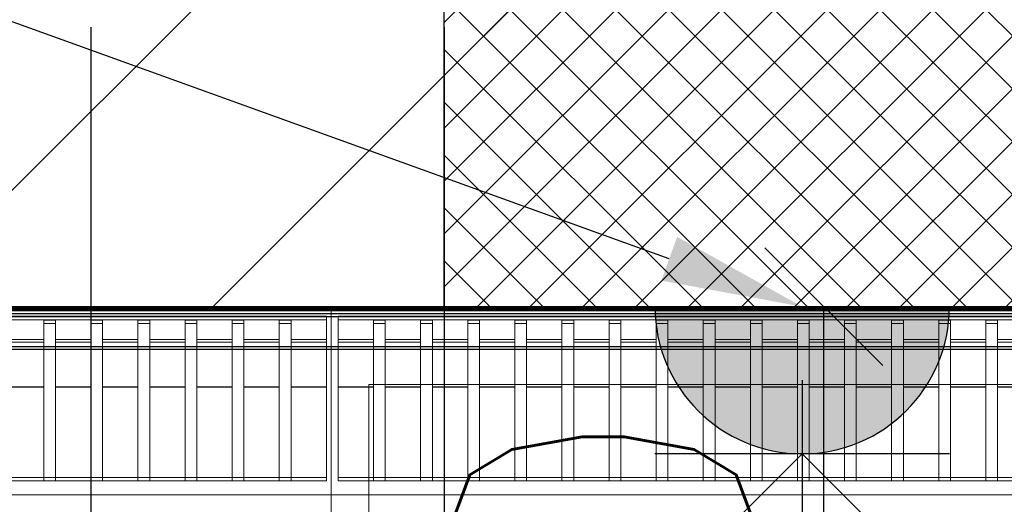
# Model space of a CAD drawing. Header units: millimetres. Extents: x -380244 to 257841, y -4400 to 11650.
# Tile 41 of 140: x 5270 to 5688, y 1496 to 1702. Entities that reach past the tile are written whole.
import ezdxf
from ezdxf import colors
from ezdxf.entities.mleader import LeaderData, LeaderLine
from ezdxf.math import Vec2, Vec3

# ---------------------------------------------------------------- set-up
doc = ezdxf.new("R2010")
doc.units = ezdxf.units.MM
for name, color, linetype in [('Equip2D', 250, 'Continuous'), ('EquipAnnot', 5, 'Continuous'), ('Обмер', 6, 'Continuous'), ('Привязки Вент', 102, 'Continuous'), ('Привязки Вода', 5, 'Continuous'), ('Привязки Электр', 1, 'Continuous'), ('Привязки Электр2', 1, 'Continuous')]:
    doc.layers.add(name, color=color, linetype=linetype)
doc.layers.add('Equip3D_hood', color=7, linetype='Continuous', transparency=0.5)
doc.styles.add('GOST прямой', font='isocpeur.ttf', dxfattribs={"height": 2.5})
doc.styles.add('Выноски', font='isocpeur.ttf', dxfattribs={"height": 2.5})
doc.styles.add('Для Розеток', font='isocpeur.ttf', dxfattribs={"width": 0.8, "height": 2.5})
doc.styles.add('Размеры', font='txt.shx', dxfattribs={"height": 2.5})
doc.dimstyles.new('Main', dxfattribs={"dimscale": 0, "dimtxt": 2.5, "dimasz": 1, "dimexe": 1.25, "dimexo": 0.625, "dimtad": 1, "dimdec": 1, "dimrnd": 0.5, "dimtxsty": 'Размеры', "dimblk": 'OBLIQUE', "dimcen": 2.5, "dimadec": 0, "dimazin": 0, "dimtfac": 1, "dimtdec": 1, "dimtmove": 1, "dimatfit": 2, "dimfxl": 1, "dimarcsym": 0})

# ---------------------------------------------------------------- blocks, each defined once
blk = doc.blocks.new('A$Cdcd7b8c4')
at = {"color": 0, "linetype": 'Continuous', "lineweight": 0}
for p, q in [((-122.28, 203.32), (277.72, 203.32)), ((277.72, 123.32), (277.72, 203.32)), ((-119.31, 199.32), (275.69, 199.32)), ((275.69, 197.78), (-119.31, 197.78)), ((155.69, 189.32), (155.69, 197.65)), ((155.69, 197.65), (160.69, 197.65)), ((160.69, 197.65), (160.69, 189.32)), ((175.69, 189.32), (175.69, 197.65)), ((175.69, 197.65), (180.69, 197.65)), ((180.69, 197.65), (180.69, 189.32)), ((195.69, 189.32), (195.69, 197.65)), ((195.69, 197.65), (200.69, 197.65)), ((200.69, 197.65), (200.69, 189.32)), ((215.69, 189.32), (215.69, 197.65)), ((215.69, 197.65), (220.69, 197.65)), ((220.69, 197.65), (220.69, 189.32)), ((235.69, 189.32), (235.69, 197.65)), ((235.69, 197.65), (240.69, 197.65)), ((240.69, 197.65), (240.69, 189.32)), ((255.69, 189.32), (255.69, 197.65)), ((255.69, 197.65), (260.69, 197.65)), ((260.69, 197.65), (260.69, 189.32)), ((275.69, 189.32), (275.69, 199.32)), ((160.69, 196.12), (155.69, 196.12)), ((180.69, 196.12), (175.69, 196.12)), ((200.69, 196.12), (195.69, 196.12)), ((220.69, 196.12), (215.69, 196.12)), ((240.69, 196.12), (235.69, 196.12)), ((260.69, 196.12), (255.69, 196.12)), ((140.69, 189.32), (155.69, 189.32)), ((140.69, 188.32), (155.69, 188.32)), ((155.69, 169.32), (155.69, 189.32)), ((160.69, 189.32), (175.69, 189.32)), ((160.69, 189.32), (160.69, 169.32)), ((160.69, 188.32), (175.69, 188.32)), ((175.69, 169.32), (175.69, 189.32)), ((180.69, 189.32), (195.69, 189.32)), ((180.69, 189.32), (180.69, 169.32)), ((180.69, 188.32), (195.69, 188.32)), ((195.69, 169.32), (195.69, 189.32)), ((200.69, 189.32), (215.69, 189.32)), ((200.69, 189.32), (200.69, 169.32)), ((200.69, 188.32), (215.69, 188.32)), ((215.69, 169.32), (215.69, 189.32)), ((220.69, 189.32), (235.69, 189.32)), ((220.69, 189.32), (220.69, 169.32)), ((220.69, 188.32), (235.69, 188.32)), ((235.69, 169.32), (235.69, 189.32)), ((240.69, 189.32), (255.69, 189.32)), ((240.69, 189.32), (240.69, 169.32)), ((240.69, 188.32), (255.69, 188.32)), ((255.69, 169.32), (255.69, 189.32)), ((260.69, 189.32), (275.69, 189.32)), ((260.69, 189.32), (260.69, 169.32)), ((260.69, 188.32), (275.69, 188.32)), ((275.69, 169.32), (275.69, 189.32)), ((140.69, 169.32), (155.69, 169.32)), ((140.69, 169.12), (155.69, 169.12)), ((155.69, 129.32), (155.69, 169.32)), ((160.69, 169.32), (160.69, 129.32)), ((160.69, 169.32), (175.69, 169.32)), ((160.69, 169.12), (175.69, 169.12)), ((175.69, 129.32), (175.69, 169.32)), ((180.69, 169.32), (180.69, 129.32)), ((180.69, 169.32), (195.69, 169.32)), ((180.69, 169.12), (195.69, 169.12)), ((195.69, 129.32), (195.69, 169.32)), ((200.69, 169.32), (215.69, 169.32)), ((200.69, 169.32), (200.69, 129.32)), ((200.69, 169.12), (215.69, 169.12)), ((215.69, 129.32), (215.69, 169.32)), ((220.69, 169.32), (220.69, 129.32)), ((220.69, 169.32), (235.69, 169.32)), ((220.69, 169.12), (235.69, 169.12)), ((235.69, 129.32), (235.69, 169.32)), ((240.69, 169.32), (240.69, 129.32)), ((240.69, 169.32), (255.69, 169.32)), ((240.69, 169.12), (255.69, 169.12)), ((255.69, 129.32), (255.69, 169.32)), ((260.69, 169.32), (260.69, 129.32)), ((260.69, 169.32), (275.69, 169.32)), ((260.69, 169.12), (275.69, 169.12)), ((275.69, 129.32), (275.69, 169.32)), ((140.69, 130.72), (155.69, 130.72)), ((155.69, 130.72), (160.69, 130.72)), ((160.69, 130.72), (175.69, 130.72)), ((175.69, 130.72), (180.69, 130.72)), ((180.69, 130.72), (195.69, 130.72)), ((195.69, 130.72), (200.69, 130.72)), ((200.69, 130.72), (215.69, 130.72)), ((215.69, 130.72), (220.69, 130.72)), ((220.69, 130.72), (235.69, 130.72)), ((235.69, 130.72), (240.69, 130.72)), ((240.69, 130.72), (255.69, 130.72)), ((255.69, 130.72), (260.69, 130.72)), ((260.69, 130.72), (275.69, 130.72)), ((140.69, 129.32), (155.69, 129.32)), ((160.69, 129.32), (155.69, 129.32)), ((160.69, 129.32), (175.69, 129.32)), ((180.69, 129.32), (175.69, 129.32)), ((180.69, 129.32), (195.69, 129.32)), ((200.69, 129.32), (195.69, 129.32)), ((200.69, 129.32), (215.69, 129.32)), ((220.69, 129.32), (215.69, 129.32)), ((220.69, 129.32), (235.69, 129.32)), ((240.69, 129.32), (235.69, 129.32)), ((240.69, 129.32), (255.69, 129.32)), ((260.69, 129.32), (255.69, 129.32)), ((260.69, 129.32), (275.69, 129.32)), ((-122.28, 123.32), (277.72, 123.32)), ((277.72, 113.32), (277.72, 123.32))]:
    blk.add_line(p, q, dxfattribs=at)
blk = doc.blocks.new('Фритюр 2 ванны APFE-47_2P_PL')
at = {"layer": 'Equip2D'}
blk.add_blockref('A$Cdcd7b8c4', (122.28, -203.32, 0), dxfattribs=at)
at = {"layer": 'EquipAnnot', "style": 'GOST прямой', "flags": 1}
for tag, p in [('НАИМЕНОВАНИЕ', (0, 0)), ('ОПИСАНИЕ', (0, -237.5)), ('РАЗМЕРЫ', (0, -475)), ('МОЩНОСТЬ', (0, -712.5)), ('НАПРЯЖЕНИЕ', (0, -950)), ('ВЕС', (0, -1187.5))]:
    blk.add_attdef(tag, p, '', height=125, dxfattribs=at)
at = {"layer": 'EquipAnnot', "style": 'GOST прямой'}
blk.add_attdef('НОМЕР', (85.1, -909.49), '', height=125, dxfattribs=at)
blk = doc.blocks.new('A$C72105321')
at = {"color": 0, "linetype": 'Continuous', "lineweight": 0}
for p, q in [((-772.34, 348.03), (-772.34, 348.03)), ((-772.34, 348.03), (-772.34, -301.97)), ((-772.34, 348.03), (-372.34, 348.03)), ((-772.34, 268.03), (-772.34, 348.03)), ((-769.36, 344.03), (-374.36, 344.03)), ((-769.36, 344.03), (-769.36, 334.03)), ((-374.36, 342.49), (-769.36, 342.49)), ((-754.36, 342.36), (-749.36, 342.36)), ((-754.36, 334.03), (-754.36, 342.36)), ((-749.36, 340.83), (-754.36, 340.83)), ((-749.36, 342.36), (-749.36, 334.03)), ((-734.36, 342.36), (-729.36, 342.36)), ((-734.36, 334.03), (-734.36, 342.36)), ((-729.36, 340.83), (-734.36, 340.83)), ((-729.36, 342.36), (-729.36, 334.03)), ((-714.36, 334.03), (-714.36, 342.36)), ((-714.36, 342.36), (-709.36, 342.36)), ((-709.36, 340.83), (-714.36, 340.83)), ((-709.36, 342.36), (-709.36, 334.03)), ((-694.36, 334.03), (-694.36, 342.36)), ((-694.36, 342.36), (-689.36, 342.36)), ((-689.36, 340.83), (-694.36, 340.83)), ((-689.36, 342.36), (-689.36, 334.03)), ((-674.36, 334.03), (-674.36, 342.36)), ((-674.36, 342.36), (-669.36, 342.36)), ((-669.36, 340.83), (-674.36, 340.83)), ((-669.36, 342.36), (-669.36, 334.03)), ((-654.36, 334.03), (-654.36, 342.36)), ((-654.36, 342.36), (-649.36, 342.36)), ((-649.36, 340.83), (-654.36, 340.83)), ((-649.36, 342.36), (-649.36, 334.03)), ((-634.36, 334.03), (-634.36, 342.36)), ((-634.36, 342.36), (-629.36, 342.36)), ((-629.36, 340.83), (-634.36, 340.83)), ((-629.36, 342.36), (-629.36, 334.03)), ((-614.36, 334.03), (-614.36, 342.36)), ((-614.36, 342.36), (-609.36, 342.36)), ((-609.36, 340.83), (-614.36, 340.83)), ((-609.36, 342.36), (-609.36, 334.03)), ((-594.36, 334.03), (-594.36, 342.36)), ((-594.36, 342.36), (-589.36, 342.36)), ((-589.36, 340.83), (-594.36, 340.83)), ((-589.36, 342.36), (-589.36, 334.03)), ((-574.36, 334.03), (-574.36, 342.36)), ((-574.36, 342.36), (-569.36, 342.36)), ((-569.36, 340.83), (-574.36, 340.83)), ((-569.36, 342.36), (-569.36, 334.03)), ((-554.36, 334.03), (-554.36, 342.36)), ((-554.36, 342.36), (-549.36, 342.36)), ((-549.36, 340.83), (-554.36, 340.83)), ((-549.36, 342.36), (-549.36, 334.03)), ((-534.36, 334.03), (-534.36, 342.36)), ((-534.36, 342.36), (-529.36, 342.36)), ((-529.36, 340.83), (-534.36, 340.83)), ((-529.36, 342.36), (-529.36, 334.03)), ((-514.36, 334.03), (-514.36, 342.36)), ((-514.36, 342.36), (-509.36, 342.36)), ((-509.36, 340.83), (-514.36, 340.83)), ((-509.36, 342.36), (-509.36, 334.03)), ((-494.36, 334.03), (-494.36, 342.36)), ((-494.36, 342.36), (-489.36, 342.36)), ((-489.36, 340.83), (-494.36, 340.83)), ((-489.36, 342.36), (-489.36, 334.03)), ((-769.36, 334.03), (-769.36, 314.03)), ((-769.36, 334.03), (-754.36, 334.03)), ((-769.36, 333.03), (-754.36, 333.03)), ((-754.36, 314.03), (-754.36, 334.03)), ((-749.36, 334.03), (-749.36, 314.03)), ((-749.36, 334.03), (-734.36, 334.03)), ((-749.36, 333.03), (-734.36, 333.03)), ((-734.36, 314.03), (-734.36, 334.03)), ((-729.36, 334.03), (-714.36, 334.03)), ((-729.36, 334.03), (-729.36, 314.03)), ((-729.36, 333.03), (-714.36, 333.03)), ((-714.36, 314.03), (-714.36, 334.03)), ((-709.36, 334.03), (-694.36, 334.03)), ((-709.36, 334.03), (-709.36, 314.03)), ((-709.36, 333.03), (-694.36, 333.03)), ((-694.36, 314.03), (-694.36, 334.03)), ((-689.36, 334.03), (-674.36, 334.03)), ((-689.36, 334.03), (-689.36, 314.03)), ((-689.36, 333.03), (-674.36, 333.03)), ((-674.36, 314.03), (-674.36, 334.03)), ((-669.36, 334.03), (-654.36, 334.03)), ((-669.36, 334.03), (-669.36, 314.03)), ((-669.36, 333.03), (-654.36, 333.03)), ((-654.36, 314.03), (-654.36, 334.03)), ((-649.36, 334.03), (-634.36, 334.03)), ((-649.36, 334.03), (-649.36, 314.03)), ((-649.36, 333.03), (-634.36, 333.03)), ((-634.36, 314.03), (-634.36, 334.03)), ((-629.36, 334.03), (-614.36, 334.03)), ((-629.36, 334.03), (-629.36, 314.03)), ((-629.36, 333.03), (-614.36, 333.03)), ((-614.36, 314.03), (-614.36, 334.03)), ((-609.36, 334.03), (-594.36, 334.03)), ((-609.36, 334.03), (-609.36, 314.03)), ((-609.36, 333.03), (-594.36, 333.03)), ((-594.36, 314.03), (-594.36, 334.03)), ((-589.36, 334.03), (-574.36, 334.03)), ((-589.36, 334.03), (-589.36, 314.03)), ((-589.36, 333.03), (-574.36, 333.03)), ((-574.36, 314.03), (-574.36, 334.03)), ((-569.36, 334.03), (-554.36, 334.03)), ((-569.36, 334.03), (-569.36, 314.03)), ((-569.36, 333.03), (-554.36, 333.03)), ((-554.36, 314.03), (-554.36, 334.03)), ((-549.36, 334.03), (-534.36, 334.03)), ((-549.36, 334.03), (-549.36, 314.03)), ((-549.36, 333.03), (-534.36, 333.03)), ((-534.36, 314.03), (-534.36, 334.03)), ((-529.36, 334.03), (-514.36, 334.03)), ((-529.36, 334.03), (-529.36, 314.03)), ((-529.36, 333.03), (-514.36, 333.03)), ((-514.36, 314.03), (-514.36, 334.03)), ((-509.36, 334.03), (-494.36, 334.03)), ((-509.36, 334.03), (-509.36, 314.03)), ((-509.36, 333.03), (-494.36, 333.03)), ((-494.36, 314.03), (-494.36, 334.03)), ((-489.36, 334.03), (-474.36, 334.03)), ((-489.36, 334.03), (-489.36, 314.03)), ((-489.36, 333.03), (-474.36, 333.03)), ((-769.36, 314.03), (-769.36, 274.03)), ((-769.36, 314.03), (-754.36, 314.03)), ((-769.36, 313.83), (-754.36, 313.83)), ((-756.34, 315.03), (-756.34, -301.97)), ((-756.34, 315.03), (-388.34, 315.03)), ((-754.36, 274.03), (-754.36, 314.03)), ((-749.36, 314.03), (-749.36, 274.03)), ((-749.36, 314.03), (-734.36, 314.03)), ((-749.36, 313.83), (-734.36, 313.83)), ((-734.36, 274.03), (-734.36, 314.03)), ((-729.36, 314.03), (-729.36, 274.03)), ((-729.36, 314.03), (-714.36, 314.03)), ((-729.36, 313.83), (-714.36, 313.83)), ((-714.36, 274.03), (-714.36, 314.03)), ((-709.36, 314.03), (-709.36, 274.03)), ((-709.36, 314.03), (-694.36, 314.03)), ((-709.36, 313.83), (-694.36, 313.83)), ((-694.36, 274.03), (-694.36, 314.03)), ((-689.36, 314.03), (-689.36, 274.03)), ((-689.36, 314.03), (-674.36, 314.03)), ((-689.36, 313.83), (-674.36, 313.83)), ((-674.36, 274.03), (-674.36, 314.03)), ((-669.36, 314.03), (-669.36, 274.03)), ((-669.36, 314.03), (-654.36, 314.03)), ((-669.36, 313.83), (-654.36, 313.83)), ((-654.36, 274.03), (-654.36, 314.03)), ((-649.36, 314.03), (-649.36, 274.03)), ((-649.36, 314.03), (-634.36, 314.03)), ((-649.36, 313.83), (-634.36, 313.83)), ((-634.36, 274.03), (-634.36, 314.03)), ((-629.36, 314.03), (-629.36, 274.03)), ((-629.36, 314.03), (-614.36, 314.03)), ((-629.36, 313.83), (-614.36, 313.83)), ((-614.36, 274.03), (-614.36, 314.03)), ((-609.36, 314.03), (-609.36, 274.03)), ((-609.36, 314.03), (-594.36, 314.03)), ((-609.36, 313.83), (-594.36, 313.83)), ((-594.36, 274.03), (-594.36, 314.03)), ((-589.36, 314.03), (-589.36, 274.03)), ((-589.36, 314.03), (-574.36, 314.03)), ((-589.36, 313.83), (-574.36, 313.83)), ((-574.36, 274.03), (-574.36, 314.03)), ((-569.36, 314.03), (-569.36, 274.03)), ((-569.36, 314.03), (-554.36, 314.03)), ((-569.36, 313.83), (-554.36, 313.83)), ((-554.36, 274.03), (-554.36, 314.03)), ((-549.36, 314.03), (-549.36, 274.03)), ((-549.36, 314.03), (-534.36, 314.03)), ((-549.36, 313.83), (-534.36, 313.83)), ((-534.36, 274.03), (-534.36, 314.03)), ((-529.36, 314.03), (-529.36, 274.03)), ((-529.36, 314.03), (-514.36, 314.03)), ((-529.36, 313.83), (-514.36, 313.83)), ((-514.36, 274.03), (-514.36, 314.03)), ((-509.36, 314.03), (-509.36, 274.03)), ((-509.36, 314.03), (-494.36, 314.03)), ((-509.36, 313.83), (-494.36, 313.83)), ((-494.36, 274.03), (-494.36, 314.03)), ((-489.36, 314.03), (-489.36, 274.03)), ((-489.36, 314.03), (-474.36, 314.03)), ((-489.36, 313.83), (-474.36, 313.83)), ((-769.36, 275.43), (-754.36, 275.43)), ((-769.36, 274.03), (-754.36, 274.03)), ((-754.36, 275.43), (-749.36, 275.43)), ((-749.36, 274.03), (-754.36, 274.03)), ((-749.36, 275.43), (-734.36, 275.43)), ((-749.36, 274.03), (-734.36, 274.03)), ((-734.36, 275.43), (-729.36, 275.43)), ((-729.36, 274.03), (-734.36, 274.03)), ((-729.36, 275.43), (-714.36, 275.43)), ((-729.36, 274.03), (-714.36, 274.03)), ((-714.36, 275.43), (-709.36, 275.43)), ((-709.36, 274.03), (-714.36, 274.03)), ((-709.36, 275.43), (-694.36, 275.43)), ((-709.36, 274.03), (-694.36, 274.03)), ((-694.36, 275.43), (-689.36, 275.43)), ((-689.36, 274.03), (-694.36, 274.03)), ((-689.36, 275.43), (-674.36, 275.43)), ((-689.36, 274.03), (-674.36, 274.03)), ((-674.36, 275.43), (-669.36, 275.43)), ((-669.36, 274.03), (-674.36, 274.03)), ((-669.36, 275.43), (-654.36, 275.43)), ((-669.36, 274.03), (-654.36, 274.03)), ((-654.36, 275.43), (-649.36, 275.43)), ((-649.36, 274.03), (-654.36, 274.03)), ((-649.36, 275.43), (-634.36, 275.43)), ((-649.36, 274.03), (-634.36, 274.03)), ((-634.36, 275.43), (-629.36, 275.43)), ((-629.36, 274.03), (-634.36, 274.03)), ((-629.36, 275.43), (-614.36, 275.43)), ((-629.36, 274.03), (-614.36, 274.03)), ((-614.36, 275.43), (-609.36, 275.43)), ((-609.36, 274.03), (-614.36, 274.03)), ((-609.36, 275.43), (-594.36, 275.43)), ((-609.36, 274.03), (-594.36, 274.03)), ((-594.36, 275.43), (-589.36, 275.43)), ((-589.36, 274.03), (-594.36, 274.03)), ((-589.36, 275.43), (-574.36, 275.43)), ((-589.36, 274.03), (-574.36, 274.03)), ((-574.36, 275.43), (-569.36, 275.43)), ((-569.36, 274.03), (-574.36, 274.03)), ((-569.36, 275.43), (-554.36, 275.43)), ((-569.36, 274.03), (-554.36, 274.03)), ((-554.36, 275.43), (-549.36, 275.43)), ((-549.36, 274.03), (-554.36, 274.03)), ((-549.36, 275.43), (-534.36, 275.43)), ((-549.36, 274.03), (-534.36, 274.03)), ((-534.36, 275.43), (-529.36, 275.43)), ((-529.36, 274.03), (-534.36, 274.03)), ((-529.36, 275.43), (-514.36, 275.43)), ((-529.36, 274.03), (-514.36, 274.03)), ((-514.36, 275.43), (-509.36, 275.43)), ((-509.36, 274.03), (-514.36, 274.03)), ((-509.36, 275.43), (-494.36, 275.43)), ((-509.36, 274.03), (-494.36, 274.03)), ((-494.36, 275.43), (-489.36, 275.43)), ((-489.36, 274.03), (-494.36, 274.03)), ((-489.36, 275.43), (-474.36, 275.43)), ((-489.36, 274.03), (-474.36, 274.03)), ((-772.34, 268.03), (-372.34, 268.03)), ((-772.34, 258.03), (-772.34, 268.03))]:
    blk.add_line(p, q, dxfattribs=at)
blk = doc.blocks.new('Фритюр 1 ванна APFE-47P_PL')
at = {"layer": 'Equip2D'}
blk.add_blockref('A$C72105321', (772.34, -348.03), dxfattribs=at)
at = {"layer": 'EquipAnnot', "style": 'GOST прямой', "flags": 1}
for tag, p in [('НАИМЕНОВАНИЕ', (0, 0)), ('ОПИСАНИЕ', (0, -237.5)), ('РАЗМЕРЫ', (0, -475)), ('МОЩНОСТЬ', (0, -712.5)), ('НАПРЯЖЕНИЕ', (0, -950)), ('ВЕС', (0, -1187.5))]:
    blk.add_attdef(tag, p, '', height=125, dxfattribs=at)
at = {"layer": 'EquipAnnot', "style": 'GOST прямой'}
blk.add_attdef('НОМЕР', (154.33, -900.88), '', height=125, dxfattribs=at)
blk = doc.blocks.new('Кайман1000х800пристен')
at = {"layer": 'Equip2D', "color": 3}
blk.add_lwpolyline([(0, 0), (1000, 0), (1000, -800), (0, -800)], close=True, dxfattribs=at)
at = {"layer": 'Equip3D_hood'}
for p, q in [((1000, 0, 1935.7), (0, 0, 1935.7)), ((30, 0, 1936.5), (970, 0, 1936.5)), ((35, 0, 2383.3), (965, 0, 2383.3)), ((965, 0, 2405.3), (35, 0, 2405.3)), ((0, -1, 1935.7), (1000, -1, 1935.7)), ((1000, -1, 2435.7), (0, -1, 2435.7)), ((1000, -1, 1935.7), (0, -1, 1935.7)), ((970, -0.4, 1936.51), (30, -0.4, 1936.51)), ((30, -0.4, 1937.71), (970, -0.4, 1937.71)), ((30, -1, 1936.51), (970, -1, 1936.51)), ((970, -1, 1937.71), (30, -1, 1937.71)), ((970, -1, 1936.5), (30, -1, 1936.5)), ((970, -1, 1937.71), (30, -1, 1937.71)), ((970, -1, 1936.51), (30, -1, 1936.51)), ((970, -1, 2419.5), (30, -1, 2419.5)), ((970, -1, 1936.5), (30, -1, 1936.5)), ((970, -1.8, 2434.9), (30, -1.8, 2434.9)), ((970, -1.8, 2419.5), (30, -1.8, 2419.5)), ((35, -1.2, 2404.8), (965, -1.2, 2404.8)), ((35, -1.2, 2383.3), (965, -1.2, 2383.3)), ((965, -3, 2408.3), (35, -3, 2408.3)), ((965, -3, 2433.3), (35, -3, 2433.3)), ((35, -4.2, 2407.8), (965, -4.2, 2407.8)), ((35, -4.2, 2433.3), (965, -4.2, 2433.3)), ((970, -17, 1937.71), (30, -17, 1937.71)), ((970, -17, 2434.9), (30, -17, 2434.9)), ((970, -18.2, 1936.51), (30, -18.2, 1936.51)), ((970, -18.2, 2434.9), (30, -18.2, 2434.9))]:
    blk.add_line(p, q, dxfattribs=at)
at = {"layer": 'Equip3D_hood', "extrusion": (6.12323e-17, 1, -6.84228e-49)}
blk.add_circle((-497.5, 2395.3), 2.1, dxfattribs=at)
at = {"layer": 'Equip3D_hood', "extrusion": (-4.39081e-16, -1, 5.47382e-48)}
for centre in [(522.5, 2395.3), (747.5, 2395.3)]:
    blk.add_circle(centre, 2.1, dxfattribs=at)
at = {"layer": 'Equip3D_hood', "extrusion": (-6.12323e-17, -1, 1.2232e-16)}
blk.add_circle((497.5, 2395.3, 1.2), 2.1, dxfattribs=at)
at = {"layer": 'Equip3D_hood', "extrusion": (4.39081e-16, 1, -1.2232e-16)}
for centre in [(-522.5, 2395.3, -1.2), (-747.5, 2395.3, -1.2)]:
    blk.add_circle(centre, 2.1, dxfattribs=at)
at = {"layer": 'EquipAnnot', "style": 'GOST прямой', "flags": 1}
for tag, p, height in [('НАПРЯЖЕНИЕ', (0, -14.01), 125), ('НАИМЕНОВАНИЕ', (0, 0), 2.5), ('ОПИСАНИЕ', (0, -4.75), 2.5), ('РАЗМЕРЫ', (0, -9.5), 2.5), ('МОЩНОСТЬ', (0, -18.76), 2.5)]:
    blk.add_attdef(tag, p, '', height=height, dxfattribs=at)
at = {"layer": 'EquipAnnot', "style": 'GOST прямой'}
blk.add_attdef('НОМЕР', (453.04, -928.15), '', height=2.5, dxfattribs=at)
blk = doc.blocks.new('Роз_3пол_земля_открытая_IP44_1-100')
h = blk.add_hatch(color=256)
h.dxf.hatch_style = 1
h.paths.add_polyline_path([(-62.5, 0), (62.5, 0, 1)])
for q in [(-44.19, 106.69), (44.19, 106.69)]:
    blk.add_line((0, 62.5), q)
for points in [[(0, 62.5), (0, 125)], [(-62.5, 62.5), (62.5, 62.5)], [(-62.5, 0), (62.5, 0)]]:
    blk.add_lwpolyline(points)
blk.add_arc((0, 0), 62.5, 0, 180)
at = {"style": 'Для Розеток', "width": 0.8}
blk.add_attdef('КОЛ_РОЗЕТОК', (62.5, 62.5), '', height=62.5, dxfattribs=at)
blk = doc.blocks.new('_Oblique')
at = {"color": 0, "linetype": 'ByBlock', "lineweight": -2}
blk.add_line((-0.5, -0.5), (0.5, 0.5), dxfattribs=at)
blk = doc.blocks.new('*D327')
at = {"layer": 'Defpoints', "color": 0, "transparency": 16777216}
for p in [(5202, 1580, 0), (5602, 1580), (5602, 533.19)]:
    blk.add_point(p, dxfattribs=at)
at = {"layer": 'Привязки Электр', "color": 0, "lineweight": -2, "transparency": 16777216}
for p, q in [((5202, 1548.75), (5202, 470.69)), ((5602, 1548.75), (5602, 470.69)), ((5202, 533.19), (5602, 533.19))]:
    blk.add_line(p, q, dxfattribs=at)
at = {"layer": 'Привязки Электр', "color": 0, "lineweight": -2, "transparency": 16777216, "xscale": 50, "yscale": 50, "zscale": 50, "rotation": 180}
blk.add_blockref('_Oblique', (5202, 533.19), dxfattribs=at)
at = {"layer": 'Привязки Электр', "color": 0, "lineweight": -2, "transparency": 16777216, "xscale": 50, "yscale": 50, "zscale": 50}
blk.add_blockref('_Oblique', (5602, 533.19), dxfattribs=at)
at = {"layer": 'Привязки Электр', "color": 0, "transparency": 16777216, "insert": (5402, 626.94), "char_height": 125, "attachment_point": 5, "style": 'Размеры'}
blk.add_mtext('400', dxfattribs=at)
blk = doc.blocks.new('*D328')
at = {"layer": 'Defpoints', "color": 0, "transparency": 16777216}
for p in [(5602, 1580), (7500, 1580), (7500, 533.19)]:
    blk.add_point(p, dxfattribs=at)
at = {"layer": 'Привязки Электр', "color": 0, "lineweight": -2, "transparency": 16777216}
for p, q in [((5602, 1548.75), (5602, 470.69)), ((7500, 1548.75), (7500, 470.69)), ((5602, 533.19), (7500, 533.19))]:
    blk.add_line(p, q, dxfattribs=at)
at = {"layer": 'Привязки Электр', "color": 0, "lineweight": -2, "transparency": 16777216, "xscale": 50, "yscale": 50, "zscale": 50, "rotation": 180}
blk.add_blockref('_Oblique', (5602, 533.19), dxfattribs=at)
at = {"layer": 'Привязки Электр', "color": 0, "lineweight": -2, "transparency": 16777216, "xscale": 50, "yscale": 50, "zscale": 50}
blk.add_blockref('_Oblique', (7500, 533.19), dxfattribs=at)
at = {"layer": 'Привязки Электр', "color": 0, "transparency": 16777216, "insert": (6551, 626.94), "char_height": 125, "attachment_point": 5, "style": 'Размеры'}
blk.add_mtext('1898', dxfattribs=at)
blk = doc.blocks.new('*D353')
at = {"layer": 'Defpoints', "color": 0, "transparency": 16777216}
for p in [(5402, 1580), (5611.2, 1580), (5402, 1180)]:
    blk.add_point(p, dxfattribs=at)
at = {"layer": 'Привязки Электр2', "color": 0, "lineweight": -2, "transparency": 16777216}
for p, q in [((5433.25, 1580), (5673.7, 1580)), ((5611.2, 1180), (5611.2, 1580)), ((5433.25, 1180), (5673.7, 1180))]:
    blk.add_line(p, q, dxfattribs=at)
at = {"layer": 'Привязки Электр2', "color": 0, "lineweight": -2, "transparency": 16777216, "xscale": 50, "yscale": 50, "zscale": 50}
for p, rotation in [((5611.2, 1580), 90), ((5611.2, 1180), 270)]:
    blk.add_blockref('_Oblique', p, dxfattribs=dict(at, rotation=rotation))
at = {"layer": 'Привязки Электр2', "color": 0, "transparency": 16777216, "insert": (5517.45, 1380), "char_height": 125, "attachment_point": 5, "rotation": 90, "style": 'Размеры'}
blk.add_mtext('400', dxfattribs=at)
blk = doc.blocks.new('*D423')
at = {"layer": 'Defpoints', "color": 0, "transparency": 16777216}
for p in [(4902, 1579), (5902, 780), (5902, 408.01)]:
    blk.add_point(p, dxfattribs=at)
at = {"layer": 'Привязки Вент', "color": 0, "lineweight": -2, "transparency": 16777216}
for p, q in [((4902, 1547.75), (4902, 345.51)), ((5902, 748.75), (5902, 345.51)), ((4902, 408.01), (5902, 408.01))]:
    blk.add_line(p, q, dxfattribs=at)
at = {"layer": 'Привязки Вент', "color": 0, "lineweight": -2, "transparency": 16777216, "xscale": 50, "yscale": 50, "zscale": 50, "rotation": 180}
blk.add_blockref('_Oblique', (4902, 408.01), dxfattribs=at)
at = {"layer": 'Привязки Вент', "color": 0, "lineweight": -2, "transparency": 16777216, "xscale": 50, "yscale": 50, "zscale": 50}
blk.add_blockref('_Oblique', (5902, 408.01), dxfattribs=at)
at = {"layer": 'Привязки Вент', "color": 0, "transparency": 16777216, "insert": (5402, 501.76), "char_height": 125, "attachment_point": 5, "style": 'Размеры'}
blk.add_mtext('1000', dxfattribs=at)
blk = doc.blocks.new('*D471')
at = {"layer": 'Defpoints', "color": 0, "transparency": 16777216}
for p in [(3612, 1730), (5300, 1730), (5300, 1272.49)]:
    blk.add_point(p, dxfattribs=at)
at = {"layer": 'Обмер', "color": 0, "lineweight": -2, "transparency": 16777216}
for p, q in [((3612, 1698.75), (3612, 1209.99)), ((5300, 1698.75), (5300, 1209.99)), ((3612, 1272.49), (5300, 1272.49))]:
    blk.add_line(p, q, dxfattribs=at)
at = {"layer": 'Обмер', "color": 0, "lineweight": -2, "transparency": 16777216, "xscale": 50, "yscale": 50, "zscale": 50, "rotation": 180}
blk.add_blockref('_Oblique', (3612, 1272.49), dxfattribs=at)
at = {"layer": 'Обмер', "color": 0, "lineweight": -2, "transparency": 16777216, "xscale": 50, "yscale": 50, "zscale": 50}
blk.add_blockref('_Oblique', (5300, 1272.49), dxfattribs=at)
at = {"layer": 'Обмер', "color": 0, "transparency": 16777216, "insert": (4456, 1366.24), "char_height": 125, "attachment_point": 5, "style": 'Размеры'}
blk.add_mtext('1688', dxfattribs=at)
blk = doc.blocks.new('*D472')
at = {"layer": 'Defpoints', "color": 0, "transparency": 16777216}
for p in [(5300, 1730), (5450, 1730), (5450, 1272.49)]:
    blk.add_point(p, dxfattribs=at)
at = {"layer": 'Обмер', "color": 0, "lineweight": -2, "transparency": 16777216}
for p, q in [((5300, 1698.75), (5300, 1209.99)), ((5450, 1698.75), (5450, 1209.99)), ((5300, 1272.49), (5450, 1272.49)), ((5375, 1272.49), (5464.06, 975.62)), ((5464.06, 975.62), (5797.4, 975.62))]:
    blk.add_line(p, q, dxfattribs=at)
at = {"layer": 'Обмер', "color": 0, "lineweight": -2, "transparency": 16777216, "xscale": 50, "yscale": 50, "zscale": 50, "rotation": 180}
blk.add_blockref('_Oblique', (5300, 1272.49), dxfattribs=at)
at = {"layer": 'Обмер', "color": 0, "lineweight": -2, "transparency": 16777216, "xscale": 50, "yscale": 50, "zscale": 50}
blk.add_blockref('_Oblique', (5450, 1272.49), dxfattribs=at)
at = {"layer": 'Обмер', "color": 0, "transparency": 16777216, "insert": (5630.73, 1069.37), "char_height": 125, "attachment_point": 5, "style": 'Размеры'}
blk.add_mtext('150', dxfattribs=at)
blk = doc.blocks.new('*D473')
at = {"layer": 'Defpoints', "color": 0, "transparency": 16777216}
for p in [(5450, 1730), (8250, 1580), (8250, 1272.49)]:
    blk.add_point(p, dxfattribs=at)
at = {"layer": 'Обмер', "color": 0, "lineweight": -2, "transparency": 16777216}
for p, q in [((5450, 1698.75), (5450, 1209.99)), ((8250, 1548.75), (8250, 1209.99)), ((5450, 1272.49), (8250, 1272.49))]:
    blk.add_line(p, q, dxfattribs=at)
at = {"layer": 'Обмер', "color": 0, "lineweight": -2, "transparency": 16777216, "xscale": 50, "yscale": 50, "zscale": 50, "rotation": 180}
blk.add_blockref('_Oblique', (5450, 1272.49), dxfattribs=at)
at = {"layer": 'Обмер', "color": 0, "lineweight": -2, "transparency": 16777216, "xscale": 50, "yscale": 50, "zscale": 50}
blk.add_blockref('_Oblique', (8250, 1272.49), dxfattribs=at)
at = {"layer": 'Обмер', "color": 0, "transparency": 16777216, "insert": (6850, 1366.24), "char_height": 125, "attachment_point": 5, "style": 'Размеры'}
blk.add_mtext('2800', dxfattribs=at)

msp = doc.modelspace()

# ---------------------------------------------------------------- hatches: boundary and pattern name
h = msp.add_hatch()
h.set_pattern_fill('ANSI31', color=256, scale=30)
h.paths.add_polyline_path([(3612, 1730), (8250, 1730), (8250, 1580), (3612, 1580)])
at = {"layer": 'Обмер', "true_color": 0x091ab9}
h = msp.add_hatch(dxfattribs=at)
h.set_pattern_fill('ANSI37', color=162, scale=5, angle=90)
h.paths.add_polyline_path([(5450, 1730), (7525.05, 1730), (7525.05, 1580), (5450, 1580)])

# ---------------------------------------------------------------- linework, layer by layer
msp.add_lwpolyline([(3612, 1730), (8250, 1730), (8250, 1580), (3612, 1580)], close=True)
at = {"layer": 'Обмер', "color": 5}
msp.add_lwpolyline([(5450, 1730), (7525.05, 1730), (7525.05, 1580), (5450, 1580)], close=True, dxfattribs=at)
at = {"layer": 'Обмер'}
msp.add_lwpolyline([(3612, 1580), (12850, 1580), (12850, 580), (13000, 580), (13000, -1312), (3612, -1312), (3612, -1012), (1612, -1012), (1612, -312), (3612, -312)], close=True, dxfattribs=at)

# ---------------------------------------------------------------- block references
for name, p in [('Фритюр 1 ванна APFE-47P_PL', (5402, 1580)), ('Кайман1000х800пристен', (4902, 1580)), ('Фритюр 2 ванны APFE-47_2P_PL', (5002, 1580))]:
    msp.add_blockref(name, p)
at = {"layer": 'Привязки Электр', "rotation": 180}
msp.add_blockref('Роз_3пол_земля_открытая_IP44_1-100', (5602, 1580, 0), dxfattribs=at)

# ---------------------------------------------------------------- dimensions: what is measured, and where the dimension line sits
at = {"layer": 'Обмер'}
for base, p1, p2, picture, middle in [((5300, 1272.49), (3612, 1730), (5300, 1730), '*D471', (4456, 1366.24)), ((5450, 1272.49), (5300, 1730), (5450, 1730), '*D472', (5495.31, 1069.37)), ((8250, 1272.49), (5450, 1730), (8250, 1580), '*D473', (6850, 1366.24))]:
    dim = msp.add_linear_dim(base=base, p1=p1, p2=p2, dimstyle='Main', dxfattribs=at)
    dim.commit()
    dim.dimension.update_dxf_attribs({"geometry": picture, "text_midpoint": middle})
at = {"layer": 'Привязки Вент'}
dim = msp.add_linear_dim(base=(5902, 408.01), p1=(4902, 1579), p2=(5902, 780), dimstyle='Main', dxfattribs=at)
dim.commit()
dim.dimension.update_dxf_attribs({"geometry": '*D423', "text_midpoint": (5402, 501.76)})
at = {"layer": 'Привязки Электр'}
for base, p1, p2, picture, middle in [((5602, 533.19), (5202, 1580, 0), (5602, 1580), '*D327', (5402, 626.94)), ((7500, 533.19), (5602, 1580), (7500, 1580), '*D328', (6551, 626.94))]:
    dim = msp.add_linear_dim(base=base, p1=p1, p2=p2, dimstyle='Main', dxfattribs=at)
    dim.commit()
    dim.dimension.update_dxf_attribs({"geometry": picture, "text_midpoint": middle})
at = {"layer": 'Привязки Электр2'}
dim = msp.add_linear_dim(base=(5611.2, 1580), p1=(5402, 1180), p2=(5402, 1580), angle=90, dimstyle='Main', dxfattribs=at)
dim.commit()
dim.dimension.update_dxf_attribs({"geometry": '*D353', "text_midpoint": (5517.45, 1380)})

# ---------------------------------------------------------------- leaders
at = {"layer": 'Привязки Вент'}
ml = msp.add_multileader_mtext('Standard', dxfattribs=at)
ml.set_content('{\\C256;Зонт вытяжной пристенный, вытяжка пароконвектомата.\\PРасчет делает инженер ОВиК, врезка по месту.\\PВысота монтажа - см. приложение к листу "расстановка"}', color=256, style='Выноски')
ml.set_leader_properties()
ml.build(insert=Vec2(0, 0))
ml.multileader.update_dxf_attribs({"text_left_attachment_type": 6, "text_right_attachment_type": 6, "arrow_head_size": 60, "scale": 50})
ctx = ml.context
ctx.base_point, ctx.scale, ctx.char_height, ctx.arrow_head_size, ctx.landing_gap_size, ctx.plane_origin = Vec3(-2036.48, 3349.6), 50, 125, 60, 100, Vec3(5450, 4830)
ctx.left_attachment, ctx.right_attachment, ctx.text_align_type = 6, 6, 2
notes = []
notes.append((ctx, [(0, (1, 1, 0), (3226.02, 3349.6), (-1, 0), 400, [(0, [(5450, 4830)], 0, [])])]))
ctx.mtext.insert, ctx.mtext.alignment, ctx.mtext.flow_direction = Vec3(2726.02, 3512.1), 3, 5
ml = msp.add_multileader_mtext('Standard', dxfattribs=at)
ml.set_content('{\\C256;Зонт вытяжной пристенный, вытяжка фритюрниц.\\PРасчет делает инженер ОВиК, врезка по месту.\\PВысота монтажа - см. приложение к листу "расстановка"}', color=256, style='Выноски')
ml.set_leader_properties()
ml.build(insert=Vec2(0, 0))
ml.multileader.update_dxf_attribs({"text_left_attachment_type": 6, "text_right_attachment_type": 6, "arrow_head_size": 60, "scale": 50})
ctx = ml.context
ctx.base_point, ctx.scale, ctx.char_height, ctx.arrow_head_size, ctx.landing_gap_size, ctx.plane_origin = Vec3(-2036.48, 2049.34), 50, 125, 60, 100, Vec3(5402, 780)
ctx.left_attachment, ctx.right_attachment, ctx.text_align_type = 6, 6, 2
notes.append((ctx, [(0, (1, 1, 0), (3226.02, 2049.34), (-1, 0), 400, [(0, [(5402, 780)], 0, [])])]))
ctx.mtext.insert, ctx.mtext.alignment, ctx.mtext.flow_direction = Vec3(2726.02, 2211.84), 3, 5
at = {"layer": 'Привязки Вода'}
ml = msp.add_multileader_mtext('Standard', dxfattribs=at)
ml.set_content('{\\C256;х.в.1/2" h=300 из стены, вентиль. \\PК h=50, d=50мм из стены.}', color=256, style='Выноски')
ml.set_leader_properties()
ml.build(insert=Vec2(0, 0))
ml.multileader.update_dxf_attribs({"text_left_attachment_type": 6, "text_right_attachment_type": 6, "arrow_head_size": 60, "scale": 50})
ctx = ml.context
ctx.base_point, ctx.scale, ctx.char_height, ctx.arrow_head_size, ctx.landing_gap_size, ctx.plane_origin = Vec3(-228.22, 3527.85), 50, 125, 60, 100, Vec3(5450, 4630)
ctx.left_attachment, ctx.right_attachment, ctx.text_align_type = 6, 6, 2
notes.append((ctx, [(0, (1, 1, 0), (2996.78, 3527.85), (-1, 0), 400, [(0, [(5450, 4630)], 0, [])])]))
ctx.mtext.insert, ctx.mtext.alignment, ctx.mtext.flow_direction = Vec3(2496.78, 3677.85), 3, 5
at = {"layer": 'Привязки Электр'}
ml = msp.add_multileader_mtext('Standard', dxfattribs=at)
ml.set_content('Э1Ф 220 2,5кВт розетка h=1400, поз.31\\PЭ1Ф 220 1,5кВт розетка h=1400, поз.32', color=256, style='Выноски')
ml.set_leader_properties()
ml.build(insert=Vec2(0, 0))
ml.multileader.update_dxf_attribs({"text_left_attachment_type": 6, "text_right_attachment_type": 6, "arrow_head_size": 60, "scale": 50})
ctx = ml.context
ctx.base_point, ctx.scale, ctx.char_height, ctx.arrow_head_size, ctx.landing_gap_size, ctx.plane_origin = Vec3(-1064.92, 4515.33), 50, 125, 60, 100, Vec3(7500, 1580)
ctx.left_attachment, ctx.right_attachment, ctx.text_align_type = 6, 6, 2
notes.append((ctx, [(0, (1, 1, 0), (2597.58, 4515.33), (-1, 0), 400, [(0, [(7500, 1580)], 0, [])])]))
ctx.mtext.insert, ctx.mtext.width, ctx.mtext.alignment, ctx.mtext.flow_direction = Vec3(2097.58, 4677.83), 4126.6169, 3, 5
ml = msp.add_multileader_mtext('Standard', dxfattribs=at)
ml.set_content('Э3Ф 380 9кВт розетка h=50, поз.29', color=256, style='Выноски')
ml.set_leader_properties()
ml.build(insert=Vec2(0, 0))
ml.multileader.update_dxf_attribs({"text_left_attachment_type": 6, "text_right_attachment_type": 6, "arrow_head_size": 60, "scale": 50})
ctx = ml.context
ctx.base_point, ctx.scale, ctx.char_height, ctx.arrow_head_size, ctx.landing_gap_size, ctx.plane_origin = Vec3(-821.17, 2664.49), 50, 125, 60, 100, Vec3(5602, 1580)
ctx.left_attachment, ctx.right_attachment, ctx.text_align_type = 6, 6, 2
notes.append((ctx, [(0, (1, 1, 0), (2597.58, 2664.49), (-1, 0), 400, [(0, [(5602, 1580)], 0, [])])]))
ctx.mtext.insert, ctx.mtext.alignment, ctx.mtext.flow_direction = Vec3(2097.58, 2826.99), 3, 5
ml = msp.add_multileader_mtext('Standard', dxfattribs=at)
ml.set_content('2х Э1Ф 220 0,3кВт розетка, монтаж по месту поз.38.1, 39', color=256, style='Выноски')
ml.set_leader_properties()
ml.build(insert=Vec2(0, 0))
ml.multileader.update_dxf_attribs({"text_left_attachment_type": 6, "text_right_attachment_type": 6, "arrow_head_size": 60, "scale": 50})
ctx = ml.context
ctx.base_point, ctx.scale, ctx.char_height, ctx.arrow_head_size, ctx.landing_gap_size, ctx.plane_origin = Vec3(-2608.67, 1534.17), 50, 125, 60, 100, Vec3(8300, -1112)
ctx.left_attachment, ctx.right_attachment, ctx.text_align_type = 6, 6, 2
notes.append((ctx, [(1, (1, 1, 0), (2597.58, 1534.17), (-1, 0), 400, [(0, [(8300, -1112)], 0, [])])]))
ctx.mtext.insert, ctx.mtext.alignment, ctx.mtext.flow_direction = Vec3(2097.58, 1696.67), 3, 5
at = {"layer": 'Привязки Электр2'}
ml = msp.add_multileader_mtext('Standard', dxfattribs=at)
ml.set_content('{\\C256;Э1Ф 220 0,2кВт кабель из потолка L=2000 \\P(включение подсветки на корпусе зонта). поз.29.1}', color=256, style='Выноски')
ml.set_leader_properties()
ml.build(insert=Vec2(0, 0))
ml.multileader.update_dxf_attribs({"text_left_attachment_type": 6, "text_right_attachment_type": 6, "arrow_head_size": 60, "scale": 50})
ctx = ml.context
ctx.base_point, ctx.scale, ctx.char_height, ctx.arrow_head_size, ctx.landing_gap_size, ctx.plane_origin = Vec3(-1921.17, 2328.44), 50, 125, 60, 100, Vec3(5402, 1180)
ctx.left_attachment, ctx.right_attachment, ctx.text_align_type = 6, 6, 2
notes.append((ctx, [(0, (1, 1, 0), (2597.58, 2328.44), (-1, 0), 400, [(0, [(5402, 1180)], 0, [])])]))
ctx.mtext.insert, ctx.mtext.alignment, ctx.mtext.flow_direction = Vec3(2097.58, 2490.94), 3, 5
at = {"layer": 'Привязки Электр2', "color": 6}
ml = msp.add_multileader_mtext('Standard', dxfattribs=at)
ml.set_content('3х Э1Ф 220 0,4кВт розетка, монтаж по месту\\PРезерв.', color=6, style='Выноски')
ml.set_leader_properties()
ml.build(insert=Vec2(0, 0))
ml.multileader.update_dxf_attribs({"text_left_attachment_type": 6, "text_right_attachment_type": 6, "arrow_head_size": 60, "scale": 50})
ctx = ml.context
ctx.base_point, ctx.scale, ctx.char_height, ctx.arrow_head_size, ctx.landing_gap_size, ctx.plane_origin = Vec3(-1683.67, 1668.21), 50, 125, 60, 100, Vec3(8050, -1112)
ctx.left_attachment, ctx.right_attachment, ctx.text_align_type = 6, 6, 2
notes.append((ctx, [(1, (1, 1, 0), (2597.58, 1668.21), (-1, 0), 400, [(0, [(8050, -1112)], 0, [])])]))
ctx.mtext.insert, ctx.mtext.width, ctx.mtext.alignment, ctx.mtext.flow_direction = Vec3(2097.58, 1830.71), 3968.4197, 3, 5
for ctx, leaders in notes:
    for number, flags, end, landing, length, lines in leaders:
        leader = LeaderData()
        leader.index, (leader.has_last_leader_line, leader.has_dogleg_vector, leader.attachment_direction) = number, flags
        leader.last_leader_point, leader.dogleg_vector, leader.dogleg_length = Vec3(end), Vec3(landing), length
        for number, points, colour, breaks in lines:
            line = LeaderLine()
            line.index, line.vertices, line.color, line.breaks = number, Vec3.list(points), colors.encode_raw_color(colour), breaks
            leader.lines.append(line)
        ctx.leaders.append(leader)

doc.saveas('drawing.dxf')
